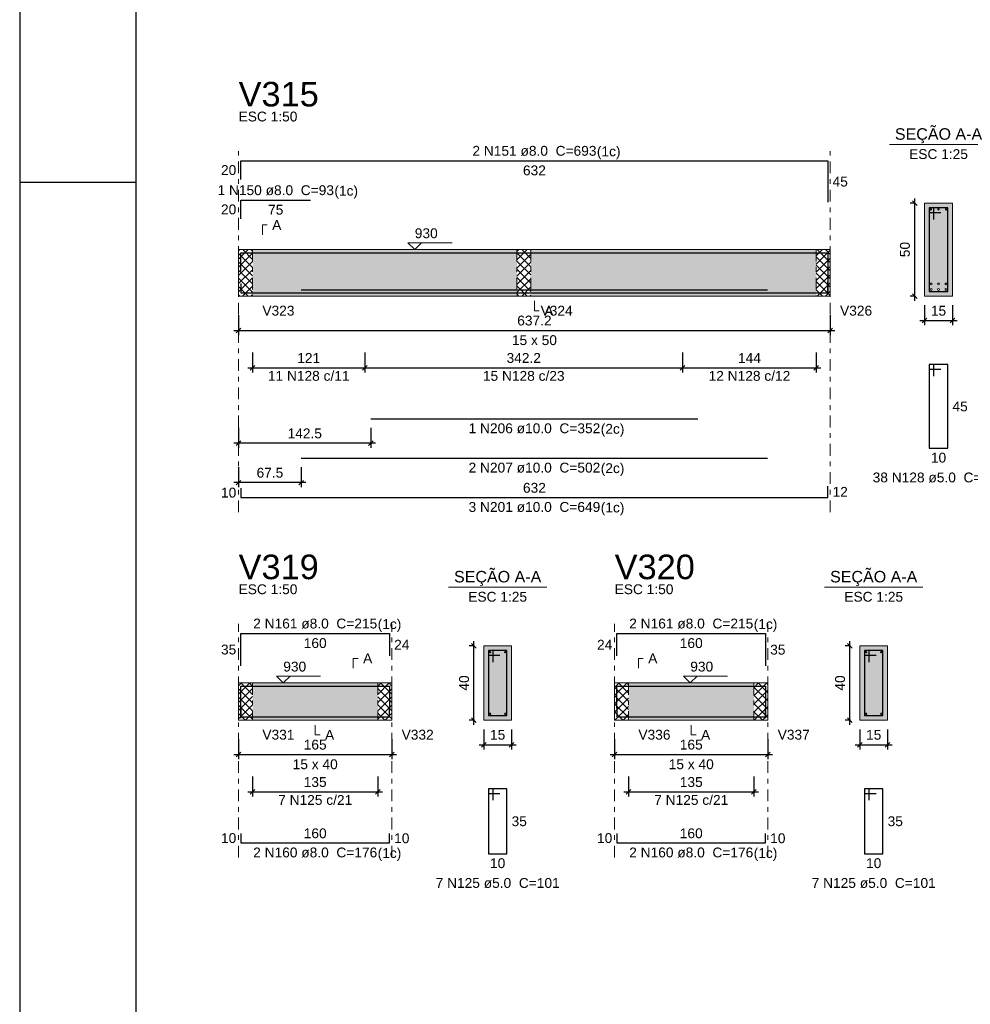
# Model space of a CAD drawing. Header units: millimetres. Extents: x 0 to 119, y 0 to 84.
# Tile 12 of 30: x 0 to 20, y 42 to 63. Entities that reach past the tile are written whole.
import ezdxf

# ---------------------------------------------------------------- set-up
doc = ezdxf.new("R2010")
doc.units = ezdxf.units.MM
doc.header["$MEASUREMENT"] = 0
doc.linetypes.add('DASHDOT', pattern=[2.54, 1.27, -0.635, 0, -0.635])
doc.linetypes.add('NULL', pattern=[0])
doc.layers.get('0').update_dxf_attribs({"lineweight": 18})
for name, color, linetype, lineweight in [('Descrição da armadura', 7, 'Continuous', 0), ('DT-Barras na forma', 2, 'Continuous', 30), ('DT-Barras no corte', 5, 'Continuous', 5), ('DT-Barras rebatidas', 2, 'Continuous', 30), ('DT-Cotas', 9, 'Continuous', 5), ('DT-Forma', 5, 'Continuous', 5), ('DT-Hachura forma vigas', 254, 'Continuous', 5), ('DT-Hachura intersecção vigas', 9, 'Continuous', 5), ('DT-Hachura seção vigas', 254, 'Continuous', 5), ('DT-Pontilhado', 9, 'DASHDOT', 5), ('DT-Textos', 7, 'Continuous', 5), ('DT-Título', 3, 'Continuous', 20), ('Textos armaduras', 7, 'Continuous', 0)]:
    doc.layers.add(name, color=color, linetype=linetype, lineweight=lineweight)
doc.layers.add('SEDUC_MARF', color=1, linetype='Continuous')
doc.layers.add('SEDUC_MARGG', color=7, linetype='Continuous')
doc.styles.add('Arial', font='txt')
doc.dimstyles.new('UM_25.000000', dxfattribs={"dimtxt": 0.18, "dimasz": 0.1, "dimexe": 0.1, "dimexo": 0.2, "dimgap": 0, "dimtad": 1, "dimtih": 1, "dimtoh": 1, "dimdec": 1, "dimlfac": 25, "dimzin": 0, "dimdsep": 46, "dimtxsty": 'Standard', "dimcen": 0.09, "dimdle": 0.1, "dimadec": 1, "dimazin": 2, "dimtfac": 1, "dimtdec": 4, "dimtofl": 0, "dimtmove": 0, "dimatfit": 3, "dimfxl": 1, "dimtolj": 1, "dimarcsym": 0})
doc.dimstyles.new('UM_50.000000', dxfattribs={"dimtxt": 0.18, "dimasz": 0.1, "dimexe": 0.1, "dimexo": 0.2, "dimgap": 0, "dimtad": 1, "dimtih": 1, "dimtoh": 1, "dimdec": 1, "dimlfac": 50, "dimzin": 0, "dimdsep": 46, "dimtxsty": 'Standard', "dimcen": 0.09, "dimdle": 0.1, "dimadec": 1, "dimazin": 2, "dimtfac": 1, "dimtdec": 4, "dimtofl": 0, "dimtmove": 0, "dimatfit": 3, "dimfxl": 1, "dimtolj": 1, "dimarcsym": 0})

# ---------------------------------------------------------------- blocks, each defined once
blk = doc.blocks.new('_Oblique')
at = {"color": 0, "linetype": 'ByBlock', "lineweight": -2}
blk.add_line((-0.5, -0.5), (0.5, 0.5), dxfattribs=at)
blk = doc.blocks.new('*D103')
at = {"layer": 'Defpoints', "color": 0}
for p in [(4.715, 56.739), (17.459, 56.739), (17.459, 56.21)]:
    blk.add_point(p, dxfattribs=at)
at = {"layer": 'DT-Cotas', "color": 0, "lineweight": -2}
for p, q in [((4.715, 56.539), (4.715, 56.11)), ((17.459, 56.539), (17.459, 56.11)), ((4.615, 56.21), (17.559, 56.21))]:
    blk.add_line(p, q, dxfattribs=at)
at = {"layer": 'DT-Cotas', "color": 0, "lineweight": -2, "xscale": 0.1, "yscale": 0.1, "zscale": 0.1, "rotation": 180}
blk.add_blockref('_Oblique', (4.715, 56.21), dxfattribs=at)
at = {"layer": 'DT-Cotas', "color": 0, "lineweight": -2, "xscale": 0.1, "yscale": 0.1, "zscale": 0.1}
blk.add_blockref('_Oblique', (17.459, 56.21), dxfattribs=at)
at = {"layer": 'DT-Cotas', "color": 7, "insert": (11.087, 56.422), "char_height": 0.2118, "attachment_point": 5, "rotation": 0.0057, "style": 'Arial'}
blk.add_mtext('\\A1;637.2', dxfattribs=at)
blk = doc.blocks.new('*D104')
at = {"layer": 'Defpoints', "color": 0}
for p in [(4.715, 54.31), (7.565, 54.31), (4.715, 53.781)]:
    blk.add_point(p, dxfattribs=at)
at = {"layer": 'DT-Cotas', "color": 0, "lineweight": -2}
for p, q in [((4.715, 54.11), (4.715, 53.681)), ((7.565, 54.11), (7.565, 53.681)), ((7.665, 53.781), (4.615, 53.781))]:
    blk.add_line(p, q, dxfattribs=at)
at = {"layer": 'DT-Cotas', "color": 0, "lineweight": -2, "xscale": 0.1, "yscale": 0.1, "zscale": 0.1, "rotation": 180}
blk.add_blockref('_Oblique', (4.715, 53.781), dxfattribs=at)
at = {"layer": 'DT-Cotas', "color": 0, "lineweight": -2, "xscale": 0.1, "yscale": 0.1, "zscale": 0.1}
blk.add_blockref('_Oblique', (7.565, 53.781), dxfattribs=at)
at = {"layer": 'DT-Cotas', "color": 7, "insert": (6.14, 53.992), "char_height": 0.2118, "attachment_point": 5, "rotation": 0.0057, "style": 'Arial'}
blk.add_mtext('\\A1;142.5', dxfattribs=at)
blk = doc.blocks.new('*D105')
at = {"layer": 'Defpoints', "color": 0}
for p in [(4.715, 53.463), (6.065, 53.463), (4.715, 52.933)]:
    blk.add_point(p, dxfattribs=at)
at = {"layer": 'DT-Cotas', "color": 0, "lineweight": -2}
for p, q in [((4.715, 53.263), (4.715, 52.833)), ((6.065, 53.263), (6.065, 52.833)), ((6.165, 52.933), (4.615, 52.933))]:
    blk.add_line(p, q, dxfattribs=at)
at = {"layer": 'DT-Cotas', "color": 0, "lineweight": -2, "xscale": 0.1, "yscale": 0.1, "zscale": 0.1, "rotation": 180}
blk.add_blockref('_Oblique', (4.715, 52.933), dxfattribs=at)
at = {"layer": 'DT-Cotas', "color": 0, "lineweight": -2, "xscale": 0.1, "yscale": 0.1, "zscale": 0.1}
blk.add_blockref('_Oblique', (6.065, 52.933), dxfattribs=at)
at = {"layer": 'DT-Cotas', "color": 7, "insert": (5.39, 53.145), "char_height": 0.2118, "attachment_point": 5, "rotation": 0.0057, "style": 'Arial'}
blk.add_mtext('\\A1;67.5', dxfattribs=at)
blk = doc.blocks.new('*D106')
at = {"layer": 'Defpoints', "color": 0}
for p in [(19.279, 58.951), (19.491, 58.951), (19.491, 56.951)]:
    blk.add_point(p, dxfattribs=at)
at = {"layer": 'DT-Cotas', "color": 0, "lineweight": -2}
for p, q in [((19.291, 58.951), (19.179, 58.951)), ((19.279, 56.851), (19.279, 59.051)), ((19.291, 56.951), (19.179, 56.951))]:
    blk.add_line(p, q, dxfattribs=at)
at = {"layer": 'DT-Cotas', "color": 0, "lineweight": -2, "xscale": 0.1, "yscale": 0.1, "zscale": 0.1}
for p, rotation in [((19.279, 58.951), 90), ((19.279, 56.951), 270)]:
    blk.add_blockref('_Oblique', p, dxfattribs=dict(at, rotation=rotation))
at = {"layer": 'DT-Cotas', "color": 7, "insert": (19.068, 57.951), "char_height": 0.2118, "attachment_point": 5, "rotation": 90, "style": 'Arial'}
blk.add_mtext('\\A1;50', dxfattribs=at)
blk = doc.blocks.new('*D107')
at = {"layer": 'Defpoints', "color": 0}
for p in [(19.491, 56.951), (20.091, 56.951), (20.091, 56.422)]:
    blk.add_point(p, dxfattribs=at)
at = {"layer": 'DT-Cotas', "color": 0, "lineweight": -2}
for p, q in [((19.491, 56.751), (19.491, 56.322)), ((20.091, 56.751), (20.091, 56.322)), ((19.391, 56.422), (20.191, 56.422))]:
    blk.add_line(p, q, dxfattribs=at)
at = {"layer": 'DT-Cotas', "color": 0, "lineweight": -2, "xscale": 0.1, "yscale": 0.1, "zscale": 0.1, "rotation": 180}
blk.add_blockref('_Oblique', (19.491, 56.422), dxfattribs=at)
at = {"layer": 'DT-Cotas', "color": 0, "lineweight": -2, "xscale": 0.1, "yscale": 0.1, "zscale": 0.1}
blk.add_blockref('_Oblique', (20.091, 56.422), dxfattribs=at)
at = {"layer": 'DT-Cotas', "color": 7, "insert": (19.791, 56.633), "char_height": 0.2118, "attachment_point": 5, "rotation": 0.0057, "style": 'Arial'}
blk.add_mtext('\\A1;15', dxfattribs=at)
blk = doc.blocks.new('*D108')
at = {"layer": 'Defpoints', "color": 0}
for p in [(5.015, 55.934), (7.435, 55.934), (7.435, 55.405)]:
    blk.add_point(p, dxfattribs=at)
at = {"layer": 'DT-Cotas', "color": 0, "lineweight": -2}
for p, q in [((5.015, 55.734), (5.015, 55.305)), ((7.435, 55.734), (7.435, 55.305)), ((4.915, 55.405), (7.535, 55.405))]:
    blk.add_line(p, q, dxfattribs=at)
at = {"layer": 'DT-Cotas', "color": 0, "lineweight": -2, "xscale": 0.1, "yscale": 0.1, "zscale": 0.1, "rotation": 180}
blk.add_blockref('_Oblique', (5.015, 55.405), dxfattribs=at)
at = {"layer": 'DT-Cotas', "color": 0, "lineweight": -2, "xscale": 0.1, "yscale": 0.1, "zscale": 0.1}
blk.add_blockref('_Oblique', (7.435, 55.405), dxfattribs=at)
at = {"layer": 'DT-Cotas', "color": 7, "insert": (6.225, 55.617), "char_height": 0.2118, "attachment_point": 5, "rotation": 0.0057, "style": 'Arial'}
blk.add_mtext('\\A1;121', dxfattribs=at)
blk = doc.blocks.new('*D109')
at = {"layer": 'Defpoints', "color": 0}
for p in [(14.279, 55.934), (17.159, 55.934), (17.159, 55.405)]:
    blk.add_point(p, dxfattribs=at)
at = {"layer": 'DT-Cotas', "color": 0, "lineweight": -2}
for p, q in [((14.279, 55.734), (14.279, 55.305)), ((17.159, 55.734), (17.159, 55.305)), ((14.179, 55.405), (17.259, 55.405))]:
    blk.add_line(p, q, dxfattribs=at)
at = {"layer": 'DT-Cotas', "color": 0, "lineweight": -2, "xscale": 0.1, "yscale": 0.1, "zscale": 0.1, "rotation": 180}
blk.add_blockref('_Oblique', (14.279, 55.405), dxfattribs=at)
at = {"layer": 'DT-Cotas', "color": 0, "lineweight": -2, "xscale": 0.1, "yscale": 0.1, "zscale": 0.1}
blk.add_blockref('_Oblique', (17.159, 55.405), dxfattribs=at)
at = {"layer": 'DT-Cotas', "color": 7, "insert": (15.719, 55.617), "char_height": 0.2118, "attachment_point": 5, "rotation": 0.0057, "style": 'Arial'}
blk.add_mtext('\\A1;144', dxfattribs=at)
blk = doc.blocks.new('*D110')
at = {"layer": 'Defpoints', "color": 0}
for p in [(7.435, 55.934), (14.279, 55.934), (14.279, 55.405)]:
    blk.add_point(p, dxfattribs=at)
at = {"layer": 'DT-Cotas', "color": 0, "lineweight": -2}
for p, q in [((7.435, 55.734), (7.435, 55.305)), ((14.279, 55.734), (14.279, 55.305)), ((7.335, 55.405), (14.379, 55.405))]:
    blk.add_line(p, q, dxfattribs=at)
at = {"layer": 'DT-Cotas', "color": 0, "lineweight": -2, "xscale": 0.1, "yscale": 0.1, "zscale": 0.1, "rotation": 180}
blk.add_blockref('_Oblique', (7.435, 55.405), dxfattribs=at)
at = {"layer": 'DT-Cotas', "color": 0, "lineweight": -2, "xscale": 0.1, "yscale": 0.1, "zscale": 0.1}
blk.add_blockref('_Oblique', (14.279, 55.405), dxfattribs=at)
at = {"layer": 'DT-Cotas', "color": 7, "insert": (10.857, 55.617), "char_height": 0.2118, "attachment_point": 5, "rotation": 0.0057, "style": 'Arial'}
blk.add_mtext('\\A1;342.2', dxfattribs=at)
blk = doc.blocks.new('*D150')
at = {"layer": 'Defpoints', "color": 0}
for p in [(4.715, 47.609), (8.015, 47.609), (8.015, 47.079)]:
    blk.add_point(p, dxfattribs=at)
at = {"layer": 'DT-Cotas', "color": 0, "lineweight": -2}
for p, q in [((4.715, 47.409), (4.715, 46.979)), ((8.015, 47.409), (8.015, 46.979)), ((4.615, 47.079), (8.115, 47.079))]:
    blk.add_line(p, q, dxfattribs=at)
at = {"layer": 'DT-Cotas', "color": 0, "lineweight": -2, "xscale": 0.1, "yscale": 0.1, "zscale": 0.1, "rotation": 180}
blk.add_blockref('_Oblique', (4.715, 47.079), dxfattribs=at)
at = {"layer": 'DT-Cotas', "color": 0, "lineweight": -2, "xscale": 0.1, "yscale": 0.1, "zscale": 0.1}
blk.add_blockref('_Oblique', (8.015, 47.079), dxfattribs=at)
at = {"layer": 'DT-Cotas', "color": 7, "insert": (6.365, 47.291), "char_height": 0.2118, "attachment_point": 5, "rotation": 0.0057, "style": 'Arial'}
blk.add_mtext('\\A1;165', dxfattribs=at)
blk = doc.blocks.new('*D151')
at = {"layer": 'Defpoints', "color": 0}
for p in [(9.783, 49.42), (9.995, 49.42), (9.995, 47.82)]:
    blk.add_point(p, dxfattribs=at)
at = {"layer": 'DT-Cotas', "color": 0, "lineweight": -2}
for p, q in [((9.795, 49.42), (9.683, 49.42)), ((9.783, 47.72), (9.783, 49.52)), ((9.795, 47.82), (9.683, 47.82))]:
    blk.add_line(p, q, dxfattribs=at)
at = {"layer": 'DT-Cotas', "color": 0, "lineweight": -2, "xscale": 0.1, "yscale": 0.1, "zscale": 0.1}
for p, rotation in [((9.783, 49.42), 90), ((9.783, 47.82), 270)]:
    blk.add_blockref('_Oblique', p, dxfattribs=dict(at, rotation=rotation))
at = {"layer": 'DT-Cotas', "color": 7, "insert": (9.572, 48.62), "char_height": 0.2118, "attachment_point": 5, "rotation": 90, "style": 'Arial'}
blk.add_mtext('\\A1;40', dxfattribs=at)
blk = doc.blocks.new('*D152')
at = {"layer": 'Defpoints', "color": 0}
for p in [(9.995, 47.82), (10.595, 47.82), (10.595, 47.291)]:
    blk.add_point(p, dxfattribs=at)
at = {"layer": 'DT-Cotas', "color": 0, "lineweight": -2}
for p, q in [((9.995, 47.62), (9.995, 47.191)), ((10.595, 47.62), (10.595, 47.191)), ((9.895, 47.291), (10.695, 47.291))]:
    blk.add_line(p, q, dxfattribs=at)
at = {"layer": 'DT-Cotas', "color": 0, "lineweight": -2, "xscale": 0.1, "yscale": 0.1, "zscale": 0.1, "rotation": 180}
blk.add_blockref('_Oblique', (9.995, 47.291), dxfattribs=at)
at = {"layer": 'DT-Cotas', "color": 0, "lineweight": -2, "xscale": 0.1, "yscale": 0.1, "zscale": 0.1}
blk.add_blockref('_Oblique', (10.595, 47.291), dxfattribs=at)
at = {"layer": 'DT-Cotas', "color": 7, "insert": (10.295, 47.503), "char_height": 0.2118, "attachment_point": 5, "rotation": 0.0057, "style": 'Arial'}
blk.add_mtext('\\A1;15', dxfattribs=at)
blk = doc.blocks.new('*D153')
at = {"layer": 'Defpoints', "color": 0}
for p in [(5.015, 46.804), (7.715, 46.804), (7.715, 46.274)]:
    blk.add_point(p, dxfattribs=at)
at = {"layer": 'DT-Cotas', "color": 0, "lineweight": -2}
for p, q in [((5.015, 46.604), (5.015, 46.174)), ((7.715, 46.604), (7.715, 46.174)), ((4.915, 46.274), (7.815, 46.274))]:
    blk.add_line(p, q, dxfattribs=at)
at = {"layer": 'DT-Cotas', "color": 0, "lineweight": -2, "xscale": 0.1, "yscale": 0.1, "zscale": 0.1, "rotation": 180}
blk.add_blockref('_Oblique', (5.015, 46.274), dxfattribs=at)
at = {"layer": 'DT-Cotas', "color": 0, "lineweight": -2, "xscale": 0.1, "yscale": 0.1, "zscale": 0.1}
blk.add_blockref('_Oblique', (7.715, 46.274), dxfattribs=at)
at = {"layer": 'DT-Cotas', "color": 7, "insert": (6.365, 46.486), "char_height": 0.2118, "attachment_point": 5, "rotation": 0.0057, "style": 'Arial'}
blk.add_mtext('\\A1;135', dxfattribs=at)
blk = doc.blocks.new('*D154')
at = {"layer": 'Defpoints', "color": 0}
for p in [(12.815, 47.609), (16.115, 47.609), (16.115, 47.079)]:
    blk.add_point(p, dxfattribs=at)
at = {"layer": 'DT-Cotas', "color": 0, "lineweight": -2}
for p, q in [((12.815, 47.409), (12.815, 46.979)), ((16.115, 47.409), (16.115, 46.979)), ((12.715, 47.079), (16.215, 47.079))]:
    blk.add_line(p, q, dxfattribs=at)
at = {"layer": 'DT-Cotas', "color": 0, "lineweight": -2, "xscale": 0.1, "yscale": 0.1, "zscale": 0.1, "rotation": 180}
blk.add_blockref('_Oblique', (12.815, 47.079), dxfattribs=at)
at = {"layer": 'DT-Cotas', "color": 0, "lineweight": -2, "xscale": 0.1, "yscale": 0.1, "zscale": 0.1}
blk.add_blockref('_Oblique', (16.115, 47.079), dxfattribs=at)
at = {"layer": 'DT-Cotas', "color": 7, "insert": (14.465, 47.291), "char_height": 0.2118, "attachment_point": 5, "rotation": 0.0057, "style": 'Arial'}
blk.add_mtext('\\A1;165', dxfattribs=at)
blk = doc.blocks.new('*D155')
at = {"layer": 'Defpoints', "color": 0}
for p in [(17.883, 49.42), (18.095, 49.42), (18.095, 47.82)]:
    blk.add_point(p, dxfattribs=at)
at = {"layer": 'DT-Cotas', "color": 0, "lineweight": -2}
for p, q in [((17.895, 49.42), (17.783, 49.42)), ((17.883, 47.72), (17.883, 49.52)), ((17.895, 47.82), (17.783, 47.82))]:
    blk.add_line(p, q, dxfattribs=at)
at = {"layer": 'DT-Cotas', "color": 0, "lineweight": -2, "xscale": 0.1, "yscale": 0.1, "zscale": 0.1}
for p, rotation in [((17.883, 49.42), 90), ((17.883, 47.82), 270)]:
    blk.add_blockref('_Oblique', p, dxfattribs=dict(at, rotation=rotation))
at = {"layer": 'DT-Cotas', "color": 7, "insert": (17.671, 48.62), "char_height": 0.2118, "attachment_point": 5, "rotation": 90, "style": 'Arial'}
blk.add_mtext('\\A1;40', dxfattribs=at)
blk = doc.blocks.new('*D156')
at = {"layer": 'Defpoints', "color": 0}
for p in [(18.095, 47.82), (18.695, 47.82), (18.695, 47.291)]:
    blk.add_point(p, dxfattribs=at)
at = {"layer": 'DT-Cotas', "color": 0, "lineweight": -2}
for p, q in [((18.095, 47.62), (18.095, 47.191)), ((18.695, 47.62), (18.695, 47.191)), ((17.995, 47.291), (18.795, 47.291))]:
    blk.add_line(p, q, dxfattribs=at)
at = {"layer": 'DT-Cotas', "color": 0, "lineweight": -2, "xscale": 0.1, "yscale": 0.1, "zscale": 0.1, "rotation": 180}
blk.add_blockref('_Oblique', (18.095, 47.291), dxfattribs=at)
at = {"layer": 'DT-Cotas', "color": 0, "lineweight": -2, "xscale": 0.1, "yscale": 0.1, "zscale": 0.1}
blk.add_blockref('_Oblique', (18.695, 47.291), dxfattribs=at)
at = {"layer": 'DT-Cotas', "color": 7, "insert": (18.395, 47.503), "char_height": 0.2118, "attachment_point": 5, "rotation": 0.0057, "style": 'Arial'}
blk.add_mtext('\\A1;15', dxfattribs=at)
blk = doc.blocks.new('*D157')
at = {"layer": 'Defpoints', "color": 0}
for p in [(13.115, 46.804), (15.815, 46.804), (15.815, 46.274)]:
    blk.add_point(p, dxfattribs=at)
at = {"layer": 'DT-Cotas', "color": 0, "lineweight": -2}
for p, q in [((13.115, 46.604), (13.115, 46.174)), ((15.815, 46.604), (15.815, 46.174)), ((13.015, 46.274), (15.915, 46.274))]:
    blk.add_line(p, q, dxfattribs=at)
at = {"layer": 'DT-Cotas', "color": 0, "lineweight": -2, "xscale": 0.1, "yscale": 0.1, "zscale": 0.1, "rotation": 180}
blk.add_blockref('_Oblique', (13.115, 46.274), dxfattribs=at)
at = {"layer": 'DT-Cotas', "color": 0, "lineweight": -2, "xscale": 0.1, "yscale": 0.1, "zscale": 0.1}
blk.add_blockref('_Oblique', (15.815, 46.274), dxfattribs=at)
at = {"layer": 'DT-Cotas', "color": 7, "insert": (14.465, 46.486), "char_height": 0.2118, "attachment_point": 5, "rotation": 0.0057, "style": 'Arial'}
blk.add_mtext('\\A1;135', dxfattribs=at)

msp = doc.modelspace()

# ---------------------------------------------------------------- hatches: boundary and pattern name
at = {"layer": 'DT-Hachura forma vigas', "linetype": 'Continuous'}
for points in [[(5.0152, 56.9511), (10.7086, 56.9511), (10.7086, 57.9511), (5.0152, 57.9511), (5.0152, 56.9511)], [(11.0086, 56.9511), (17.1586, 56.9511), (17.1586, 57.9511), (11.0086, 57.9511), (11.0086, 56.9511)], [(5.0152, 47.8204), (7.7152, 47.8204), (7.7152, 48.6204), (5.0152, 48.6204), (5.0152, 47.8204)], [(13.1148, 47.8204), (15.8148, 47.8204), (15.8148, 48.6204), (13.1148, 48.6204), (13.1148, 47.8204)]]:
    msp.add_hatch(color=254, dxfattribs=at).paths.add_polyline_path(points)
at = {"layer": 'DT-Hachura intersecção vigas', "linetype": 'Continuous'}
h = msp.add_hatch(dxfattribs=at)
h.set_pattern_fill('ANSI37', color=9, style=0)
h.paths.add_polyline_path([(4.7152, 56.9511), (5.0152, 56.9511), (5.0152, 57.9511), (4.7152, 57.9511), (4.7152, 56.9511)])
h = msp.add_hatch(dxfattribs=at)
h.set_pattern_fill('ANSI37', color=9, style=0)
h.paths.add_polyline_path([(10.7086, 56.9511), (11.0086, 56.9511), (11.0086, 57.9511), (10.7086, 57.9511), (10.7086, 56.9511)])
h = msp.add_hatch(dxfattribs=at)
h.set_pattern_fill('ANSI37', color=9, style=0)
h.paths.add_polyline_path([(17.1586, 56.9511), (17.4586, 56.9511), (17.4586, 57.9511), (17.1586, 57.9511), (17.1586, 56.9511)])
h = msp.add_hatch(dxfattribs=at)
h.set_pattern_fill('ANSI37', color=9, style=0)
h.paths.add_polyline_path([(4.7152, 47.8204), (5.0152, 47.8204), (5.0152, 48.6204), (4.7152, 48.6204), (4.7152, 47.8204)])
h = msp.add_hatch(dxfattribs=at)
h.set_pattern_fill('ANSI37', color=9, style=0)
h.paths.add_polyline_path([(7.7152, 47.8204), (8.0152, 47.8204), (8.0152, 48.6204), (7.7152, 48.6204), (7.7152, 47.8204)])
h = msp.add_hatch(dxfattribs=at)
h.set_pattern_fill('ANSI37', color=9, style=0)
h.paths.add_polyline_path([(12.8148, 47.8204), (13.1148, 47.8204), (13.1148, 48.6204), (12.8148, 48.6204), (12.8148, 47.8204)])
h = msp.add_hatch(dxfattribs=at)
h.set_pattern_fill('ANSI37', color=9, style=0)
h.paths.add_polyline_path([(15.8148, 47.8204), (16.1148, 47.8204), (16.1148, 48.6204), (15.8148, 48.6204), (15.8148, 47.8204)])
at = {"layer": 'DT-Hachura seção vigas', "linetype": 'Continuous'}
for points in [[(19.4911, 56.9511), (19.4911, 56.9511), (20.0911, 56.9511), (20.0911, 58.9511), (19.4911, 58.9511), (19.4911, 56.9511)], [(9.9953, 47.8204), (9.9953, 47.8204), (10.5953, 47.8204), (10.5953, 49.4204), (9.9953, 49.4204), (9.9953, 47.8204)], [(18.0949, 47.8204), (18.0949, 47.8204), (18.6949, 47.8204), (18.6949, 49.4204), (18.0949, 49.4204), (18.0949, 47.8204)]]:
    msp.add_hatch(color=254, dxfattribs=at).paths.add_polyline_path(points)

# ---------------------------------------------------------------- linework, layer by layer
at = {"layer": 'DT-Barras na forma'}
for p, q in [((19.6911, 58.8511), (19.5911, 58.8511)), ((19.5911, 58.8511), (19.5911, 57.0511)), ((19.9911, 58.8511), (19.5911, 58.8511)), ((19.5911, 58.8511), (19.5911, 58.7511)), ((19.5911, 58.7511), (19.8412, 58.7511)), ((19.6911, 58.6011), (19.6911, 58.8511)), ((19.9911, 57.0511), (19.9911, 58.8511)), ((19.5911, 57.0511), (19.9911, 57.0511)), ((10.1953, 49.3204), (10.0953, 49.3204)), ((10.0953, 49.3204), (10.0953, 47.9204)), ((10.4953, 49.3204), (10.0953, 49.3204)), ((10.0953, 49.3204), (10.0953, 49.2204)), ((10.0953, 49.2204), (10.3453, 49.2204)), ((10.1953, 49.0704), (10.1953, 49.3204)), ((10.4953, 47.9204), (10.4953, 49.3204)), ((18.2949, 49.3204), (18.1949, 49.3204)), ((18.1949, 49.3204), (18.1949, 47.9204)), ((18.5949, 49.3204), (18.1949, 49.3204)), ((18.1949, 49.3204), (18.1949, 49.2204)), ((18.1949, 49.2204), (18.4449, 49.2204)), ((18.2949, 49.0704), (18.2949, 49.3204)), ((18.5949, 47.9204), (18.5949, 49.3204)), ((10.0953, 47.9204), (10.4953, 47.9204)), ((18.1949, 47.9204), (18.5949, 47.9204))]:
    msp.add_line(p, q, dxfattribs=at)
for points in [[(4.7652, 57.4849), (4.7652, 57.8831), (6.2652, 57.8831)], [(4.7652, 57.4849), (4.7652, 57.8831), (17.4086, 57.8831), (17.4086, 56.9931)], [(4.7652, 57.2211), (4.7652, 57.0211), (17.4086, 57.0211), (17.4086, 57.2611)], [(6.0652, 57.0811), (16.1086, 57.0811)], [(7.5652, 57.0811), (14.6086, 57.0811)], [(4.7652, 47.8624), (4.7652, 48.5524), (7.9652, 48.5524), (7.9652, 48.0746)], [(12.8648, 48.0746), (12.8648, 48.5524), (16.0648, 48.5524), (16.0648, 47.8624)], [(4.7652, 48.0884), (4.7652, 47.8884), (7.9652, 47.8884), (7.9652, 48.0884)], [(12.8648, 48.0884), (12.8648, 47.8884), (16.0648, 47.8884), (16.0648, 48.0884)]]:
    msp.add_lwpolyline(points, dxfattribs=at)
at = {"layer": 'DT-Barras no corte'}
for centre, radius in [((19.6271, 58.8151), 0.016), ((19.7911, 58.8151), 0.016), ((19.9551, 58.8151), 0.016), ((19.6311, 57.2111), 0.02), ((19.6311, 57.0911), 0.02), ((19.7911, 57.2111), 0.02), ((19.7911, 57.0911), 0.02), ((19.9511, 57.2111), 0.02), ((19.9511, 57.0911), 0.02), ((10.1313, 49.2844), 0.016), ((10.4593, 49.2844), 0.016), ((18.2309, 49.2844), 0.016), ((18.5589, 49.2844), 0.016), ((10.1313, 47.9564), 0.016), ((10.4593, 47.9564), 0.016), ((18.2309, 47.9564), 0.016), ((18.5589, 47.9564), 0.016)]:
    msp.add_circle(centre, radius, dxfattribs=at)
at = {"layer": 'DT-Barras rebatidas'}
for points in [[(4.7652, 59.4617), (4.7652, 59.8599), (17.4086, 59.8599), (17.4086, 58.9699)], [(4.7652, 58.6145), (4.7652, 59.0127), (6.2652, 59.0127)], [(19.6911, 55.2244), (19.6911, 55.4744), (19.5911, 55.4744), (19.5911, 53.6744), (19.9911, 53.6744), (19.9911, 55.4744), (19.5911, 55.4744), (19.5911, 55.3744), (19.8412, 55.3744)], [(7.5652, 54.3101), (14.6086, 54.3101)], [(6.0652, 53.4629), (16.1086, 53.4629)], [(4.7652, 52.8157), (4.7652, 52.6157), (17.4086, 52.6157), (17.4086, 52.8557)], [(4.7652, 48.992), (4.7652, 49.682), (7.9652, 49.682), (7.9652, 49.2042)], [(12.8648, 49.2042), (12.8648, 49.682), (16.0648, 49.682), (16.0648, 48.992)], [(10.1953, 46.0937), (10.1953, 46.3437), (10.0953, 46.3437), (10.0953, 44.9437), (10.4953, 44.9437), (10.4953, 46.3437), (10.0953, 46.3437), (10.0953, 46.2437), (10.3453, 46.2437)], [(18.2949, 46.0937), (18.2949, 46.3437), (18.1949, 46.3437), (18.1949, 44.9437), (18.5949, 44.9437), (18.5949, 46.3437), (18.1949, 46.3437), (18.1949, 46.2437), (18.4449, 46.2437)], [(4.7652, 45.3773), (4.7652, 45.1773), (7.9652, 45.1773), (7.9652, 45.3773)], [(12.8648, 45.3773), (12.8648, 45.1773), (16.0648, 45.1773), (16.0648, 45.3773)]]:
    msp.add_lwpolyline(points, dxfattribs=at)
at = {"layer": 'DT-Forma'}
for p, q in [((20.0911, 58.9511), (19.4911, 58.9511)), ((19.4911, 58.9511), (19.4911, 56.9511)), ((20.0911, 56.9511), (20.0911, 58.9511)), ((4.7152, 57.9511), (5.0152, 57.9511)), ((5.0152, 57.9511), (10.7086, 57.9511)), ((10.7086, 57.9511), (11.0086, 57.9511)), ((11.0086, 57.9511), (17.1586, 57.9511)), ((17.1586, 57.9511), (17.4586, 57.9511)), ((4.7152, 56.9511), (5.0152, 56.9511)), ((5.0152, 56.9511), (10.7086, 56.9511)), ((10.7086, 56.9511), (11.0086, 56.9511)), ((11.0086, 56.9511), (17.1586, 56.9511)), ((17.1586, 56.9511), (17.4586, 56.9511)), ((19.4911, 56.9511), (20.0911, 56.9511)), ((10.5953, 49.4204), (9.9953, 49.4204)), ((9.9953, 49.4204), (9.9953, 47.8204)), ((10.5953, 47.8204), (10.5953, 49.4204)), ((18.6949, 49.4204), (18.0949, 49.4204)), ((18.0949, 49.4204), (18.0949, 47.8204)), ((18.6949, 47.8204), (18.6949, 49.4204)), ((4.7152, 48.6204), (5.0152, 48.6204)), ((5.0152, 48.6204), (7.7152, 48.6204)), ((7.7152, 48.6204), (8.0152, 48.6204)), ((12.8148, 48.6204), (13.1148, 48.6204)), ((13.1148, 48.6204), (15.8148, 48.6204)), ((15.8148, 48.6204), (16.1148, 48.6204)), ((4.7152, 47.8204), (5.0152, 47.8204)), ((5.0152, 47.8204), (7.7152, 47.8204)), ((7.7152, 47.8204), (8.0152, 47.8204)), ((9.9953, 47.8204), (10.5953, 47.8204)), ((12.8148, 47.8204), (13.1148, 47.8204)), ((13.1148, 47.8204), (15.8148, 47.8204)), ((15.8148, 47.8204), (16.1148, 47.8204)), ((18.0949, 47.8204), (18.6949, 47.8204))]:
    msp.add_line(p, q, dxfattribs=at)
at = {"layer": 'DT-Forma', "linetype": 'Continuous'}
for p, q in [((4.7152, 56.9511), (4.7152, 57.9511)), ((17.4586, 57.9511), (17.4586, 56.9511)), ((4.7152, 47.8204), (4.7152, 48.6204)), ((8.0152, 48.6204), (8.0152, 47.8204)), ((12.8148, 47.8204), (12.8148, 48.6204)), ((16.1148, 48.6204), (16.1148, 47.8204))]:
    msp.add_line(p, q, dxfattribs=at)
at = {"layer": 'DT-Pontilhado', "ltscale": 0.2}
for p, q in [((4.7152, 52.298), (4.7152, 60.0717)), ((17.4586, 52.298), (17.4586, 60.0717)), ((5.0152, 57.9511), (5.0152, 56.9511)), ((10.7086, 57.9511), (10.7086, 56.9511)), ((11.0086, 57.9511), (11.0086, 56.9511)), ((17.1586, 57.9511), (17.1586, 56.9511)), ((4.7152, 44.8596), (4.7152, 49.8938)), ((8.0152, 44.8596), (8.0152, 49.8938)), ((12.8148, 44.8596), (12.8148, 49.8938)), ((16.1148, 44.8596), (16.1148, 49.8938)), ((5.0152, 48.6204), (5.0152, 47.8204)), ((7.7152, 48.6204), (7.7152, 47.8204)), ((13.1148, 48.6204), (13.1148, 47.8204)), ((15.8148, 48.6204), (15.8148, 47.8204))]:
    msp.add_line(p, q, dxfattribs=at)
at = {"layer": 'DT-Textos'}
for p, q in [((18.7321, 60.216), (20.8501, 60.216)), ((9.2363, 50.6853), (11.3543, 50.6853)), ((17.3359, 50.6853), (19.4539, 50.6853))]:
    msp.add_line(p, q, dxfattribs=at)
for points in [[(5.227, 58.2688), (5.227, 58.4806), (5.3329, 58.4806)], [(8.6582, 58.0994), (8.51, 57.9511), (8.3617, 58.0994), (9.3148, 58.0994)], [(11.0869, 56.8452), (11.0869, 56.6334), (11.1928, 56.6334)], [(7.1857, 48.9381), (7.1857, 49.1499), (7.2916, 49.1499)], [(13.3266, 48.9381), (13.3266, 49.1499), (13.4325, 49.1499)], [(5.8252, 48.7686), (5.6769, 48.6204), (5.5287, 48.7686), (6.4818, 48.7686)], [(14.592, 48.7686), (14.4437, 48.6204), (14.2955, 48.7686), (15.2486, 48.7686)], [(6.3652, 47.7145), (6.3652, 47.5027), (6.4711, 47.5027)], [(14.4648, 47.7145), (14.4648, 47.5027), (14.5707, 47.5027)]]:
    msp.add_lwpolyline(points, dxfattribs=at)
at = {"layer": 'SEDUC_MARF'}
msp.add_line((0, 59.4), (2.5, 59.4), dxfattribs=at)
msp.add_lwpolyline([(118.9, 84.1), (0, 84.1), (0, 0), (118.9, 0)], close=True, dxfattribs=at)
at = {"layer": 'SEDUC_MARGG'}
msp.add_lwpolyline([(2.5, 1), (117.9, 1), (117.9, 83.1), (2.5, 83.1), (2.5, 1)], dxfattribs=at)

# ---------------------------------------------------------------- texts
at = {"layer": 'Descrição da armadura', "linetype": 'NULL', "char_height": 0.2118, "attachment_point": 8, "line_spacing_factor": 0.9, "style": 'Arial'}
for s, insert, width in [('2 N151 ø8.0  C=693', (11.0873, 59.9662), 5.239541), ('1 N150 ø8.0  C=93', (5.5153, 59.1182), 4.916973), ('11 N128 c/11', (6.2252, 55.1233), 3.450264), ('15 N128 c/23', (10.8569, 55.1233), 3.450264), ('12 N128 c/12', (15.7186, 55.1233), 3.450264), ('1 N206 ø10.0  C=352', (11.0873, 53.9922), 5.562109), ('2 N207 ø10.0  C=502', (11.0873, 53.1452), 5.562109), ('38 N128 ø5.0  C=121', (19.7913, 52.9332), 5.562109), ('3 N201 ø10.0  C=649', (11.0873, 52.2982), 5.562109), ('2 N161 ø8.0  C=215', (6.3653, 49.7883), 5.239541), ('2 N161 ø8.0  C=215', (14.465, 49.7883), 5.239541), ('7 N125 c/21', (6.3652, 45.9925), 3.127695), ('7 N125 c/21', (14.4648, 45.9925), 3.127695), ('2 N160 ø8.0  C=176', (6.3653, 44.8593), 5.239541), ('2 N160 ø8.0  C=176', (14.465, 44.8593), 5.239541), ('7 N125 ø5.0  C=101', (10.2953, 44.2023), 5.239541), ('7 N125 ø5.0  C=101', (18.395, 44.2023), 5.239541)]:
    msp.add_mtext(s, dxfattribs=dict(at, insert=insert, width=width))
at = {"layer": 'DT-Textos', "linetype": 'NULL', "line_spacing_factor": 0.798, "style": 'Arial'}
for s, insert, char_height, width, attachment_point in [('ESC 1:50', (4.7153, 60.7072), 0.2118, 2.482559, 7), ('SEÇÃO A-A', (19.7913, 60.2403), 0.2471, 3.812061, 8), ('(1c)', (12.4323, 59.8963), 0.2118, 0.998857, 7), ('ESC 1:25', (19.7913, 59.8982), 0.2118, 2.482559, 8), ('(1c)', (6.7783, 59.0483), 0.2118, 0.998857, 7), ('A', (5.4383, 58.3752), 0.2118, 0.386855, 7), ('930', (8.5103, 58.1942), 0.2118, 0.967705, 7), ('V323', (5.2273, 56.5272), 0.2118, 1.354561, 7), ('V324', (11.2203, 56.5272), 0.2118, 1.354561, 7), ('A', (11.2983, 56.5272), 0.2118, 0.386855, 7), ('V326', (17.6703, 56.5272), 0.2118, 1.354561, 7), ('15 x 50', (11.0873, 55.8922), 0.2118, 1.902559, 8), ('(2c)', (12.5153, 53.9223), 0.2118, 0.998857, 7), ('(2c)', (12.5153, 53.0753), 0.2118, 0.998857, 7), ('(1c)', (12.5153, 52.2283), 0.2118, 0.998857, 7), ('SEÇÃO A-A', (10.2953, 50.7094), 0.2471, 3.812061, 8), ('SEÇÃO A-A', (18.395, 50.7094), 0.2471, 3.812061, 8), ('ESC 1:50', (4.7153, 50.5293), 0.2118, 2.482559, 7), ('ESC 1:50', (12.815, 50.5293), 0.2118, 2.482559, 7), ('ESC 1:25', (10.2953, 50.3673), 0.2118, 2.482559, 8), ('ESC 1:25', (18.395, 50.3673), 0.2118, 2.482559, 8), ('(1c)', (7.7103, 49.7184), 0.2118, 0.998857, 7), ('(1c)', (15.81, 49.7184), 0.2118, 0.998857, 7), ('A', (7.3973, 49.0443), 0.2118, 0.386855, 7), ('A', (13.538, 49.0443), 0.2118, 0.386855, 7), ('930', (5.6773, 48.8643), 0.2118, 0.967705, 7), ('930', (14.444, 48.8643), 0.2118, 0.967705, 7), ('V331', (5.2273, 47.3973), 0.2118, 1.354561, 7), ('A', (6.5773, 47.3973), 0.2118, 0.386855, 7), ('V332', (8.2273, 47.3973), 0.2118, 1.354561, 7), ('V336', (13.327, 47.3973), 0.2118, 1.354561, 7), ('A', (14.677, 47.3973), 0.2118, 0.386855, 7), ('V337', (16.327, 47.3973), 0.2118, 1.354561, 7), ('15 x 40', (6.3653, 46.7613), 0.2118, 1.902559, 8), ('15 x 40', (14.465, 46.7613), 0.2118, 1.902559, 8), ('(1c)', (7.7103, 44.7894), 0.2118, 0.998857, 7), ('(1c)', (15.81, 44.7894), 0.2118, 0.998857, 7)]:
    msp.add_mtext(s, dxfattribs=dict(at, insert=insert, char_height=char_height, width=width, attachment_point=attachment_point))
at = {"layer": 'DT-Título', "linetype": 'NULL', "char_height": 0.5295, "width": 3.456465, "attachment_point": 7, "line_spacing_factor": 0.798, "style": 'Arial'}
for s, insert in [('V315', (4.7153, 61.025)), ('V319', (4.7153, 50.8471)), ('V320', (12.815, 50.8471))]:
    msp.add_mtext(s, dxfattribs=dict(at, insert=insert))
at = {"layer": 'Textos armaduras', "linetype": 'NULL', "char_height": 0.2118, "line_spacing_factor": 0.9, "style": 'Arial'}
for s, insert, width, attachment_point in [('20', (4.6652, 59.5549), 1.045137, 9), ('632', (11.0869, 59.7626), 1.367705, 2), ('45', (17.5086, 59.5208), 1.045137, 1), ('20', (4.6652, 58.7077), 1.045137, 9), ('75', (5.5152, 58.9154), 1.045137, 2), ('45', (20.0911, 54.6803), 1.045137, 1), ('10', (19.7911, 53.5771), 1.045137, 2), ('10', (4.6652, 52.6098), 1.045137, 9), ('632', (11.0869, 52.713), 1.367705, 8), ('12', (17.5086, 52.8416), 1.045137, 1), ('24', (12.7648, 49.3372), 1.045137, 9), ('35', (4.6652, 49.2311), 1.045137, 9), ('160', (6.3652, 49.5847), 1.367705, 2), ('24', (8.0652, 49.549), 1.045137, 1), ('160', (14.4648, 49.5847), 1.367705, 2), ('35', (16.1648, 49.4429), 1.045137, 1), ('35', (10.5953, 45.7496), 1.045137, 1), ('35', (18.6949, 45.7496), 1.045137, 1), ('10', (4.6652, 45.1714), 1.045137, 9), ('160', (6.3652, 45.2746), 1.367705, 8), ('10', (8.0652, 45.3832), 1.045137, 1), ('10', (12.7648, 45.1714), 1.045137, 9), ('160', (14.4648, 45.2746), 1.367705, 8), ('10', (16.1648, 45.3832), 1.045137, 1), ('10', (10.2953, 44.8464), 1.045137, 2), ('10', (18.3949, 44.8464), 1.045137, 2)]:
    msp.add_mtext(s, dxfattribs=dict(at, insert=insert, width=width, attachment_point=attachment_point))

# ---------------------------------------------------------------- dimensions: what is measured, and where the dimension line sits
at = {"layer": 'DT-Cotas'}
for base, p1, p2, angle, dimstyle, override, picture, middle, dimtype, turn in [((19.2793, 58.9511), (19.4911, 56.9511), (19.4911, 58.9511), 90, 'UM_25.000000', {"dimtxt": 0.2118, "dimasz": 0.1, "dimexe": 0.1, "dimexo": 0.2, "dimtad": 1, "dimtih": 0, "dimtoh": 0, "dimdec": 1, "dimlfac": 25, "dimzin": 8, "dimtxsty": 'Arial', "dimblk": 'Oblique', "dimblk1": 'Oblique', "dimblk2": 'Oblique', "dimsah": 1, "dimdle": 0.1, "dimse1": 0, "dimse2": 0, "dimclrt": 7, "dimadec": 1, "dimazin": 3, "dimtmove": 2, "dimldrblk": 'Oblique'}, '*D106', (19.0675, 57.9511), 160, 90), ((4.7152, 53.7806), (7.5652, 54.3101), (4.7152, 54.3101), 180, 'UM_50.000000', {"dimtxt": 0.2118, "dimasz": 0.1, "dimexe": 0.1, "dimexo": 0.2, "dimtad": 1, "dimtih": 0, "dimtoh": 0, "dimdec": 1, "dimlfac": 50, "dimzin": 8, "dimtxsty": 'Arial', "dimblk": 'Oblique', "dimblk1": 'Oblique', "dimblk2": 'Oblique', "dimsah": 1, "dimdle": 0.1, "dimse1": 0, "dimse2": 0, "dimclrt": 7, "dimadec": 1, "dimazin": 3, "dimtmove": 2, "dimldrblk": 'Oblique'}, '*D104', (6.1402, 53.9924), 161, 0.00573), ((4.7152, 52.9334), (6.0652, 53.4629), (4.7152, 53.4629), 180, 'UM_50.000000', {"dimtxt": 0.2118, "dimasz": 0.1, "dimexe": 0.1, "dimexo": 0.2, "dimtad": 1, "dimtih": 0, "dimtoh": 0, "dimdec": 1, "dimlfac": 50, "dimzin": 8, "dimtxsty": 'Arial', "dimblk": 'Oblique', "dimblk1": 'Oblique', "dimblk2": 'Oblique', "dimsah": 1, "dimdle": 0.1, "dimse1": 0, "dimse2": 0, "dimclrt": 7, "dimadec": 1, "dimazin": 3, "dimtmove": 2, "dimldrblk": 'Oblique'}, '*D105', (5.3902, 53.1452), 161, 0.00573), ((9.7835, 49.4204), (9.9953, 47.8204), (9.9953, 49.4204), 90, 'UM_25.000000', {"dimtxt": 0.2118, "dimasz": 0.1, "dimexe": 0.1, "dimexo": 0.2, "dimtad": 1, "dimtih": 0, "dimtoh": 0, "dimdec": 1, "dimlfac": 25, "dimzin": 8, "dimtxsty": 'Arial', "dimblk": 'Oblique', "dimblk1": 'Oblique', "dimblk2": 'Oblique', "dimsah": 1, "dimdle": 0.1, "dimse1": 0, "dimse2": 0, "dimclrt": 7, "dimadec": 1, "dimazin": 3, "dimtmove": 2, "dimldrblk": 'Oblique'}, '*D151', (9.5717, 48.6204), 160, 90), ((17.8831, 49.4204), (18.0949, 47.8204), (18.0949, 49.4204), 90, 'UM_25.000000', {"dimtxt": 0.2118, "dimasz": 0.1, "dimexe": 0.1, "dimexo": 0.2, "dimtad": 1, "dimtih": 0, "dimtoh": 0, "dimdec": 1, "dimlfac": 25, "dimzin": 8, "dimtxsty": 'Arial', "dimblk": 'Oblique', "dimblk1": 'Oblique', "dimblk2": 'Oblique', "dimsah": 1, "dimdle": 0.1, "dimse1": 0, "dimse2": 0, "dimclrt": 7, "dimadec": 1, "dimazin": 3, "dimtmove": 2, "dimldrblk": 'Oblique'}, '*D155', (17.6713, 48.6204), 160, 90)]:
    dim = msp.add_linear_dim(base=base, p1=p1, p2=p2, angle=angle, dimstyle=dimstyle, override=override, dxfattribs=at)
    dim.commit()
    dim.dimension.update_dxf_attribs({"geometry": picture, "text_midpoint": middle, "dimtype": dimtype, "text_rotation": turn})
for base, p1, p2, dimstyle, override, picture, middle in [((20.0911, 56.4216), (19.4911, 56.9511), (20.0911, 56.9511), 'UM_25.000000', {"dimtxt": 0.2118, "dimasz": 0.1, "dimexe": 0.1, "dimexo": 0.2, "dimtad": 1, "dimtih": 0, "dimtoh": 0, "dimdec": 1, "dimlfac": 25, "dimzin": 8, "dimtxsty": 'Arial', "dimblk": 'Oblique', "dimblk1": 'Oblique', "dimblk2": 'Oblique', "dimsah": 1, "dimdle": 0.1, "dimse1": 0, "dimse2": 0, "dimclrt": 7, "dimadec": 1, "dimazin": 3, "dimtmove": 2, "dimldrblk": 'Oblique'}, '*D107', (19.7911, 56.6334)), ((17.4586, 56.2098), (4.7152, 56.7393), (17.4586, 56.7393), 'UM_50.000000', {"dimtxt": 0.2118, "dimasz": 0.1, "dimexe": 0.1, "dimexo": 0.2, "dimtad": 1, "dimtih": 0, "dimtoh": 0, "dimdec": 1, "dimlfac": 50, "dimzin": 8, "dimtxsty": 'Arial', "dimblk": 'Oblique', "dimblk1": 'Oblique', "dimblk2": 'Oblique', "dimsah": 1, "dimdle": 0.1, "dimse1": 0, "dimse2": 0, "dimclrt": 7, "dimadec": 1, "dimazin": 3, "dimtmove": 2, "dimldrblk": 'Oblique'}, '*D103', (11.0869, 56.4216)), ((7.4352, 55.405), (5.0152, 55.9345), (7.4352, 55.9345), 'UM_50.000000', {"dimtxt": 0.2118, "dimasz": 0.1, "dimexe": 0.1, "dimexo": 0.2, "dimtad": 1, "dimtih": 0, "dimtoh": 0, "dimdec": 1, "dimlfac": 50, "dimzin": 8, "dimtxsty": 'Arial', "dimblk": 'Oblique', "dimblk1": 'Oblique', "dimblk2": 'Oblique', "dimsah": 1, "dimdle": 0.1, "dimse1": 0, "dimse2": 0, "dimclrt": 7, "dimadec": 1, "dimazin": 3, "dimtmove": 2, "dimldrblk": 'Oblique'}, '*D108', (6.2252, 55.6168)), ((14.2786, 55.405), (7.4352, 55.9345), (14.2786, 55.9345), 'UM_50.000000', {"dimtxt": 0.2118, "dimasz": 0.1, "dimexe": 0.1, "dimexo": 0.2, "dimtad": 1, "dimtih": 0, "dimtoh": 0, "dimdec": 1, "dimlfac": 50, "dimzin": 8, "dimtxsty": 'Arial', "dimblk": 'Oblique', "dimblk1": 'Oblique', "dimblk2": 'Oblique', "dimsah": 1, "dimdle": 0.1, "dimse1": 0, "dimse2": 0, "dimclrt": 7, "dimadec": 1, "dimazin": 3, "dimtmove": 2, "dimldrblk": 'Oblique'}, '*D110', (10.8569, 55.6168)), ((17.1586, 55.405), (14.2786, 55.9345), (17.1586, 55.9345), 'UM_50.000000', {"dimtxt": 0.2118, "dimasz": 0.1, "dimexe": 0.1, "dimexo": 0.2, "dimtad": 1, "dimtih": 0, "dimtoh": 0, "dimdec": 1, "dimlfac": 50, "dimzin": 8, "dimtxsty": 'Arial', "dimblk": 'Oblique', "dimblk1": 'Oblique', "dimblk2": 'Oblique', "dimsah": 1, "dimdle": 0.1, "dimse1": 0, "dimse2": 0, "dimclrt": 7, "dimadec": 1, "dimazin": 3, "dimtmove": 2, "dimldrblk": 'Oblique'}, '*D109', (15.7186, 55.6168)), ((10.5953, 47.2909), (9.9953, 47.8204), (10.5953, 47.8204), 'UM_25.000000', {"dimtxt": 0.2118, "dimasz": 0.1, "dimexe": 0.1, "dimexo": 0.2, "dimtad": 1, "dimtih": 0, "dimtoh": 0, "dimdec": 1, "dimlfac": 25, "dimzin": 8, "dimtxsty": 'Arial', "dimblk": 'Oblique', "dimblk1": 'Oblique', "dimblk2": 'Oblique', "dimsah": 1, "dimdle": 0.1, "dimse1": 0, "dimse2": 0, "dimclrt": 7, "dimadec": 1, "dimazin": 3, "dimtmove": 2, "dimldrblk": 'Oblique'}, '*D152', (10.2953, 47.5027)), ((18.6949, 47.2909), (18.0949, 47.8204), (18.6949, 47.8204), 'UM_25.000000', {"dimtxt": 0.2118, "dimasz": 0.1, "dimexe": 0.1, "dimexo": 0.2, "dimtad": 1, "dimtih": 0, "dimtoh": 0, "dimdec": 1, "dimlfac": 25, "dimzin": 8, "dimtxsty": 'Arial', "dimblk": 'Oblique', "dimblk1": 'Oblique', "dimblk2": 'Oblique', "dimsah": 1, "dimdle": 0.1, "dimse1": 0, "dimse2": 0, "dimclrt": 7, "dimadec": 1, "dimazin": 3, "dimtmove": 2, "dimldrblk": 'Oblique'}, '*D156', (18.3949, 47.5027)), ((8.0152, 47.0791), (4.7152, 47.6086), (8.0152, 47.6086), 'UM_50.000000', {"dimtxt": 0.2118, "dimasz": 0.1, "dimexe": 0.1, "dimexo": 0.2, "dimtad": 1, "dimtih": 0, "dimtoh": 0, "dimdec": 1, "dimlfac": 50, "dimzin": 8, "dimtxsty": 'Arial', "dimblk": 'Oblique', "dimblk1": 'Oblique', "dimblk2": 'Oblique', "dimsah": 1, "dimdle": 0.1, "dimse1": 0, "dimse2": 0, "dimclrt": 7, "dimadec": 1, "dimazin": 3, "dimtmove": 2, "dimldrblk": 'Oblique'}, '*D150', (6.3652, 47.2909)), ((16.1148, 47.0791), (12.8148, 47.6086), (16.1148, 47.6086), 'UM_50.000000', {"dimtxt": 0.2118, "dimasz": 0.1, "dimexe": 0.1, "dimexo": 0.2, "dimtad": 1, "dimtih": 0, "dimtoh": 0, "dimdec": 1, "dimlfac": 50, "dimzin": 8, "dimtxsty": 'Arial', "dimblk": 'Oblique', "dimblk1": 'Oblique', "dimblk2": 'Oblique', "dimsah": 1, "dimdle": 0.1, "dimse1": 0, "dimse2": 0, "dimclrt": 7, "dimadec": 1, "dimazin": 3, "dimtmove": 2, "dimldrblk": 'Oblique'}, '*D154', (14.4648, 47.2909)), ((7.7152, 46.2742), (5.0152, 46.8037), (7.7152, 46.8037), 'UM_50.000000', {"dimtxt": 0.2118, "dimasz": 0.1, "dimexe": 0.1, "dimexo": 0.2, "dimtad": 1, "dimtih": 0, "dimtoh": 0, "dimdec": 1, "dimlfac": 50, "dimzin": 8, "dimtxsty": 'Arial', "dimblk": 'Oblique', "dimblk1": 'Oblique', "dimblk2": 'Oblique', "dimsah": 1, "dimdle": 0.1, "dimse1": 0, "dimse2": 0, "dimclrt": 7, "dimadec": 1, "dimazin": 3, "dimtmove": 2, "dimldrblk": 'Oblique'}, '*D153', (6.3652, 46.486)), ((15.8148, 46.2742), (13.1148, 46.8037), (15.8148, 46.8037), 'UM_50.000000', {"dimtxt": 0.2118, "dimasz": 0.1, "dimexe": 0.1, "dimexo": 0.2, "dimtad": 1, "dimtih": 0, "dimtoh": 0, "dimdec": 1, "dimlfac": 50, "dimzin": 8, "dimtxsty": 'Arial', "dimblk": 'Oblique', "dimblk1": 'Oblique', "dimblk2": 'Oblique', "dimsah": 1, "dimdle": 0.1, "dimse1": 0, "dimse2": 0, "dimclrt": 7, "dimadec": 1, "dimazin": 3, "dimtmove": 2, "dimldrblk": 'Oblique'}, '*D157', (14.4648, 46.486))]:
    dim = msp.add_linear_dim(base=base, p1=p1, p2=p2, dimstyle=dimstyle, override=override, dxfattribs=at)
    dim.commit()
    dim.dimension.update_dxf_attribs({"geometry": picture, "text_midpoint": middle, "dimtype": 160, "text_rotation": 0.00573})

doc.saveas('drawing.dxf')
